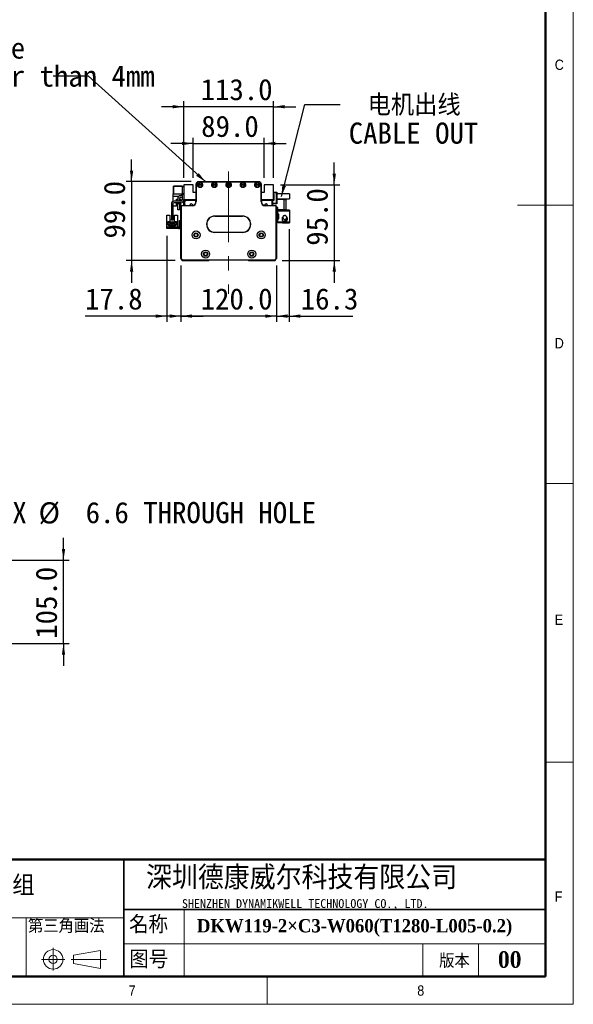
# Model space of a CAD drawing. Header units: millimetres. Extents: x 35 to 2905, y 35 to 2044.
# Tile 6 of 8: x 2209 to 2905, y 35 to 1273. Entities that reach past the tile are written whole.
import ezdxf

# ---------------------------------------------------------------- set-up
doc = ezdxf.new("R2010")
doc.units = ezdxf.units.MM
doc.header["$LTSCALE"] = 7
doc.linetypes.add('CENTERX2', pattern=[20.32, 12.7, -2.54, 2.54, -2.54])
doc.layers.add('DIMNS', color=7, linetype='Continuous')
doc.styles.add('SLDTEXTSTYLE1', font='Gothic.ttf', dxfattribs={"width": 0.913})
doc.styles.add('SLDTEXTSTYLE2', font='timesbd.ttf', dxfattribs={"width": 0.933})
doc.styles.add('SLDTEXTSTYLE4', font='txt', dxfattribs={"bigfont": 'bigfont'})
doc.styles.add('SLDTEXTSTYLE5', font='txt', dxfattribs={"bigfont": 'bigfont'})
doc.styles.add('SLDTEXTSTYLE6', font='txt')
doc.styles.add('SLDTEXTSTYLE7', font='timesbd.ttf', dxfattribs={"width": 0.933, "bigfont": 'bigfont'})
doc.styles.add('SLDTEXTSTYLE8', font='txt')
doc.styles.add('SLDTEXTSTYLE9', font='txt', dxfattribs={"bigfont": 'bigfont'})
doc.dimstyles.new('SLDDIMSTYLE1', dxfattribs={"dimtxt": 26.6, "dimasz": 14, "dimexe": 0, "dimexo": 0.0625, "dimgap": 6.65, "dimtad": 2, "dimdec": 1, "dimrnd": 1e-09, "dimzin": 4, "dimdsep": 46, "dimtxsty": 'SLDTEXTSTYLE8', "dimsah": 1, "dimcen": 0.09, "dimadec": 0, "dimazin": 1, "dimtfac": 1, "dimtdec": 1, "dimtmove": 0, "dimatfit": 0, "dimfxl": 0, "dimfrac": 2, "dimtolj": 1, "dimtzin": 12, "dimarcsym": 0})
doc.dimstyles.new('SLDDIMSTYLE2', dxfattribs={"dimtxt": 0.18, "dimasz": 14, "dimexe": 0, "dimexo": 0.0625, "dimgap": 0, "dimtad": 0, "dimtih": 1, "dimtoh": 1, "dimdec": 0, "dimrnd": 1e-09, "dimzin": 0, "dimdsep": 46, "dimtxsty": 'Standard', "dimsah": 1, "dimcen": 0.09, "dimadec": 0, "dimazin": 0, "dimtfac": 14, "dimtdec": 0, "dimtofl": 0, "dimtmove": 0, "dimatfit": 3, "dimfxl": 0, "dimfrac": 2, "dimtolj": 1, "dimtzin": 0, "dimarcsym": 0})
doc.dimstyles.new('SLDDIMSTYLE3', dxfattribs={"dimtxt": 26.6, "dimasz": 14, "dimexe": 0, "dimexo": 0.0625, "dimgap": 6.65, "dimtad": 2, "dimdec": 1, "dimrnd": 1e-09, "dimzin": 12, "dimdsep": 46, "dimtxsty": 'SLDTEXTSTYLE8', "dimsah": 1, "dimcen": 0.09, "dimadec": 0, "dimazin": 3, "dimtfac": 1, "dimtdec": 1, "dimtmove": 0, "dimatfit": 0, "dimfxl": 0, "dimfrac": 2, "dimtolj": 1, "dimtzin": 12, "dimarcsym": 0})
doc.dimstyles.new('SLDDIMSTYLE6', dxfattribs={"dimtxt": 26.6, "dimasz": 14, "dimexe": 0, "dimexo": 0.0625, "dimgap": 6.65, "dimtad": 0, "dimtih": 1, "dimtoh": 1, "dimdec": 1, "dimrnd": 1e-09, "dimzin": 12, "dimdsep": 46, "dimtxsty": 'SLDTEXTSTYLE8', "dimsah": 1, "dimcen": 0, "dimadec": 0, "dimazin": 3, "dimtfac": 1, "dimtdec": 1, "dimtofl": 0, "dimtmove": 0, "dimatfit": 3, "dimfxl": 0, "dimfrac": 2, "dimtolj": 1, "dimtzin": 12, "dimarcsym": 0})

# ---------------------------------------------------------------- blocks, each defined once
blk = doc.blocks.new('_D_6')
at = {"layer": 'DIMNS'}
for p, q in [((2411.7, 963.7), (2411.7, 893.1)), ((2531.7, 963.7), (2531.7, 893.1)), ((2411.7, 900.1), (2383.7, 900.1)), ((2531.7, 900.1), (2411.7, 900.1)), ((2531.7, 900.1), (2559.7, 900.1))]:
    blk.add_line(p, q, dxfattribs=at)
for points in [[(2411.7, 900.1), (2397.7, 902.2), (2397.7, 898)], [(2531.7, 900.1), (2545.7, 898), (2545.7, 902.2)]]:
    blk.add_solid(points, dxfattribs=at)
at = {"layer": 'DIMNS', "insert": (2436.5, 935), "char_height": 26.6, "attachment_point": 1, "style": 'SLDTEXTSTYLE8'}
blk.add_mtext('120.0', dxfattribs=at)
blk = doc.blocks.new('_D_7')
at = {"layer": 'DIMNS'}
for p, q in [((2393.9, 1001.2), (2393.9, 893.1)), ((2411.7, 963.7), (2411.7, 893.1)), ((2393.9, 900.1), (2291.2, 900.1)), ((2411.7, 900.1), (2393.9, 900.1)), ((2411.7, 900.1), (2439.7, 900.1))]:
    blk.add_line(p, q, dxfattribs=at)
for points in [[(2393.9, 900.1), (2379.9, 902.2), (2379.9, 898)], [(2411.7, 900.1), (2425.7, 898), (2425.7, 902.2)]]:
    blk.add_solid(points, dxfattribs=at)
at = {"layer": 'DIMNS', "insert": (2291.2, 935), "char_height": 26.6, "attachment_point": 1, "style": 'SLDTEXTSTYLE8'}
blk.add_mtext('17.8', dxfattribs=at)
blk = doc.blocks.new('_D_8')
at = {"layer": 'DIMNS'}
for p, q in [((2349.7, 1069.1), (2349.7, 1097.1)), ((2424.8, 1069.1), (2342.7, 1069.1)), ((2349.7, 1069.1), (2349.7, 970.1)), ((2404.3, 970.1), (2342.7, 970.1)), ((2349.7, 970.1), (2349.7, 942.1))]:
    blk.add_line(p, q, dxfattribs=at)
for points in [[(2349.7, 1069.1), (2351.8, 1083.1), (2347.6, 1083.1)], [(2349.7, 970.1), (2347.6, 956.1), (2351.8, 956.1)]]:
    blk.add_solid(points, dxfattribs=at)
at = {"layer": 'DIMNS', "insert": (2314.8, 997.6), "char_height": 26.6, "attachment_point": 1, "rotation": 90, "style": 'SLDTEXTSTYLE8'}
blk.add_mtext('99.0', dxfattribs=at)
blk = doc.blocks.new('_D_9')
at = {"layer": 'DIMNS'}
for p, q in [((2427.2, 1117.1), (2399.2, 1117.1)), ((2427.2, 1074), (2427.2, 1124.1)), ((2427.2, 1117.1), (2516.2, 1117.1)), ((2516.2, 1074), (2516.2, 1124.1)), ((2516.2, 1117.1), (2544.2, 1117.1))]:
    blk.add_line(p, q, dxfattribs=at)
for points in [[(2427.2, 1117.1), (2413.2, 1119.2), (2413.2, 1115)], [(2516.2, 1117.1), (2530.2, 1115), (2530.2, 1119.2)]]:
    blk.add_solid(points, dxfattribs=at)
at = {"layer": 'DIMNS', "insert": (2437.2, 1152), "char_height": 26.6, "attachment_point": 1, "style": 'SLDTEXTSTYLE8'}
blk.add_mtext('89.0', dxfattribs=at)
blk = doc.blocks.new('_D_10')
at = {"layer": 'DIMNS'}
for p, q in [((2415.2, 1074), (2415.2, 1170.3)), ((2528.2, 1074), (2528.2, 1170.3)), ((2415.2, 1163.3), (2387.2, 1163.3)), ((2528.2, 1163.3), (2415.2, 1163.3)), ((2528.2, 1163.3), (2556.2, 1163.3))]:
    blk.add_line(p, q, dxfattribs=at)
for points in [[(2415.2, 1163.3), (2401.2, 1165.4), (2401.2, 1161.2)], [(2528.2, 1163.3), (2542.2, 1161.2), (2542.2, 1165.4)]]:
    blk.add_solid(points, dxfattribs=at)
at = {"layer": 'DIMNS', "insert": (2436.5, 1198.2), "char_height": 26.6, "attachment_point": 1, "style": 'SLDTEXTSTYLE8'}
blk.add_mtext('113.0', dxfattribs=at)
blk = doc.blocks.new('_D_11')
at = {"layer": 'DIMNS'}
for p, q in [((2604.5, 1065.1), (2604.5, 1093.1)), ((2537.1, 1065.1), (2611.5, 1065.1)), ((2604.5, 1065.1), (2604.5, 970.1)), ((2539.1, 970.1), (2611.5, 970.1)), ((2604.5, 970.1), (2604.5, 942.1))]:
    blk.add_line(p, q, dxfattribs=at)
for points in [[(2604.5, 1065.1), (2606.6, 1079.1), (2602.4, 1079.1)], [(2604.5, 970.1), (2602.4, 956.1), (2606.6, 956.1)]]:
    blk.add_solid(points, dxfattribs=at)
at = {"layer": 'DIMNS', "insert": (2569.6, 988.5), "char_height": 26.6, "attachment_point": 1, "rotation": 90, "style": 'SLDTEXTSTYLE8'}
blk.add_mtext('95.0', dxfattribs=at)
blk = doc.blocks.new('_D_12')
at = {"layer": 'DIMNS'}
for p, q in [((2548, 1009.5), (2548, 893.1)), ((2531.7, 963.7), (2531.7, 893.1)), ((2531.7, 900.1), (2503.7, 900.1)), ((2531.7, 900.1), (2548, 900.1)), ((2548, 900.1), (2627.9, 900.1))]:
    blk.add_line(p, q, dxfattribs=at)
for points in [[(2531.7, 900.1), (2517.7, 902.2), (2517.7, 898)], [(2548, 900.1), (2562, 898), (2562, 902.2)]]:
    blk.add_solid(points, dxfattribs=at)
at = {"layer": 'DIMNS', "insert": (2562.4, 935), "char_height": 26.6, "attachment_point": 1, "style": 'SLDTEXTSTYLE8'}
blk.add_mtext('16.3', dxfattribs=at)
blk = doc.blocks.new('SW_NOTE_4')
at = {"layer": 'DIMNS', "color": 0, "char_height": 26.6, "attachment_point": 2}
for s, insert, style in [('电机出线', (93.1, 12.5), 'SLDTEXTSTYLE9'), ('CABLE OUT', (92.3, -22.7), 'SLDTEXTSTYLE8')]:
    blk.add_mtext(s, dxfattribs=dict(at, insert=insert, style=style))
blk = doc.blocks.new('SW_NOTE_5')
at = {"layer": 'DIMNS', "color": 0, "char_height": 26.6, "attachment_point": 1, "style": 'SLDTEXTSTYLE8'}
for s, insert in [('The distance between the load plate and the ', (-813.4, 48.6)), ('steel belt protection belt shall be greater than 4mm', (-813.4, 13.4))]:
    blk.add_mtext(s, dxfattribs=dict(at, insert=insert))
blk = doc.blocks.new('_D_14')
at = {"layer": 'DIMNS'}
for p, q in [((2264.1, 593.4), (2264.1, 621.4)), ((2133.2, 593.4), (2271.1, 593.4)), ((2264.1, 488.4), (2264.1, 593.4)), ((2133.2, 488.4), (2271.1, 488.4)), ((2264.1, 488.4), (2264.1, 460.4))]:
    blk.add_line(p, q, dxfattribs=at)
for points in [[(2264.1, 593.4), (2266.2, 607.4), (2262, 607.4)], [(2264.1, 488.4), (2262, 474.4), (2266.2, 474.4)]]:
    blk.add_solid(points, dxfattribs=at)
at = {"layer": 'DIMNS', "insert": (2229.2, 494.5), "char_height": 26.6, "attachment_point": 1, "rotation": 90, "style": 'SLDTEXTSTYLE8'}
blk.add_mtext('105.0', dxfattribs=at)
blk = doc.blocks.new('_D_17')
at = {"layer": 'DIMNS'}
for p, q in [((2119.4, 596.5), (2135.6, 653)), ((2135.6, 653), (2163.6, 653))]:
    blk.add_line(p, q, dxfattribs=at)
blk.add_solid([(2119.4, 596.5), (2125.3, 609.4), (2121.3, 610.6)], dxfattribs=at)
at = {"layer": 'DIMNS', "char_height": 26.6, "attachment_point": 1, "style": 'SLDTEXTSTYLE8'}
for s, insert in [('34X ', (2163.6, 666.4)), ('%%c', (2232.8, 666.1)), (' 6.6 THROUGH HOLE', (2273.9, 666.4))]:
    blk.add_mtext(s, dxfattribs=dict(at, insert=insert))

msp = doc.modelspace()

# ---------------------------------------------------------------- linework, layer by layer
at = {"color": 7, "linetype": 'Continuous', "lineweight": 18}
for p, q in [((2905, 35), (2905, 2044)), ((2870, 2009), (2870, 70)), ((2905, 1039.5), (2835, 1039.5)), ((2870, 689.5), (2905, 689.5)), ((2870, 339.5), (2905, 339.5)), ((2415.65, 154), (2415.65, 70)), ((1926.29, 143.5), (2339.76, 143.5)), ((2217.1, 143.5), (2217.1, 70)), ((2251.06, 106.04), (2251.06, 77.44)), ((2276.67, 96.73), (2310.66, 102.61)), ((2310.66, 102.61), (2310.66, 80.22)), ((2339.76, 110.88), (2870, 110.88)), ((2716, 110.88), (2716, 70)), ((2786, 110.88), (2786, 70)), ((2236.5, 91.48), (2265.91, 91.48)), ((2273.64, 91.48), (2318.36, 91.48)), ((2276.67, 86.23), (2276.67, 96.73)), ((2276.67, 86.23), (2310.66, 80.22)), ((70, 70), (2870, 70)), ((861, 70), (2870, 70)), ((2520, 70), (2520, 35)), ((35, 35), (2905, 35))]:
    msp.add_line(p, q, dxfattribs=at)
at = {"color": 7, "linetype": 'Continuous', "lineweight": 50}
for p, q in [((2870, 2009), (2870, 70)), ((2870, 217), (1281, 217)), ((70, 70), (2870, 70))]:
    msp.add_line(p, q, dxfattribs=at)
at = {"color": 7, "linetype": 'Continuous', "lineweight": 25}
for p, q in [((2415.22, 1065.09), (2415.22, 1046.59)), ((2427.22, 1065.09), (2415.22, 1065.09)), ((2427.22, 1055.59), (2427.22, 1065.09)), ((2430.72, 1066.09), (2430.72, 1066.29)), ((2430.72, 1066.29), (2430.72, 1066.29)), ((2430.72, 1044.09), (2430.72, 1066.09)), ((2430.72, 1066.09), (2431.02, 1066.09)), ((2431.02, 1066.09), (2431.02, 1044.09)), ((2433.72, 1069.09), (2509.72, 1069.09)), ((2433.72, 1069.09), (2433.72, 1068.79)), ((2509.72, 1068.79), (2433.72, 1068.79)), ((2509.72, 1069.09), (2509.72, 1068.79)), ((2512.72, 1066.09), (2512.42, 1066.09)), ((2512.42, 1044.09), (2512.42, 1066.09)), ((2512.71, 1066.29), (2512.72, 1066.29)), ((2512.72, 1066.29), (2512.72, 1066.09)), ((2512.72, 1066.09), (2512.72, 1044.09)), ((2516.22, 1065.09), (2516.22, 1055.59)), ((2528.22, 1065.09), (2516.22, 1065.09)), ((2528.22, 1046.59), (2528.22, 1065.09)), ((2401.92, 1053.59), (2413.22, 1053.59)), ((2401.92, 1050.99), (2401.92, 1053.59)), ((2402.52, 1063.59), (2402.22, 1063.29)), ((2402.52, 1063.29), (2402.22, 1063.16)), ((2402.22, 1063.16), (2402.22, 1063.29)), ((2402.22, 1054.01), (2402.22, 1063.16)), ((2402.52, 1053.89), (2402.22, 1054.01)), ((2402.22, 1053.89), (2402.22, 1054.01)), ((2402.22, 1053.89), (2402.52, 1053.59)), ((2402.52, 1063.59), (2402.52, 1063.29)), ((2402.52, 1063.59), (2413.22, 1063.59)), ((2402.52, 1063.29), (2402.52, 1053.89)), ((2413.22, 1063.29), (2402.52, 1063.29)), ((2402.52, 1053.89), (2413.22, 1053.89)), ((2402.52, 1053.89), (2402.52, 1053.59)), ((2413.22, 1063.59), (2415.22, 1063.59)), ((2413.22, 1062.59), (2413.22, 1063.59)), ((2415.22, 1062.59), (2413.22, 1062.59)), ((2413.22, 1062.59), (2413.22, 1054.09)), ((2413.22, 1054.09), (2415.22, 1054.09)), ((2413.22, 1053.09), (2413.22, 1054.09)), ((2413.22, 1053.09), (2413.22, 1046.09)), ((2415.22, 1053.09), (2413.22, 1053.09)), ((2430.72, 1055.59), (2427.22, 1055.59)), ((2516.22, 1055.59), (2512.72, 1055.59)), ((2528.22, 1056.09), (2531.92, 1056.09)), ((2531.92, 1055.09), (2528.22, 1055.09)), ((2528.22, 1053.59), (2528.72, 1053.59)), ((2528.72, 1053.59), (2528.72, 1045.59)), ((2531.92, 1055.09), (2531.92, 1056.09)), ((2531.92, 1056.09), (2532.22, 1055.79)), ((2531.92, 1056.09), (2531.92, 1056.09)), ((2531.92, 1056.08), (2531.92, 1056.09)), ((2531.92, 1056.09), (2532.22, 1055.79)), ((2531.92, 1042.09), (2531.92, 1055.09)), ((2532.22, 1054.96), (2531.92, 1055.09)), ((2532.22, 1055.79), (2532.22, 1054.96)), ((2532.22, 1055.79), (2532.22, 1054.96)), ((2532.22, 1054.96), (2532.22, 1042.21)), ((2532.22, 1054.96), (2532.22, 1053.59)), ((2532.22, 1054.96), (2532.22, 1054.96)), ((2548.22, 1053.59), (2532.22, 1053.59)), ((2548.22, 1053.59), (2548.22, 1047.59)), ((2399.72, 1041.09), (2399.72, 1021.59)), ((2401.72, 1041.09), (2401.72, 1021.59)), ((2401.92, 1050.99), (2409.58, 1050.99)), ((2401.92, 1044.34), (2401.92, 1050.99)), ((2401.92, 1038.09), (2401.92, 1041.83)), ((2411.72, 1044.59), (2403.22, 1044.59)), ((2411.72, 1042.59), (2403.22, 1042.59)), ((2406.22, 1047.09), (2407.72, 1047.09)), ((2406.22, 1044.59), (2406.22, 1047.09)), ((2406.22, 1038.09), (2406.22, 1042.59)), ((2407.72, 1047.61), (2407.72, 1044.59)), ((2407.72, 1042.59), (2407.72, 1041.59)), ((2407.72, 1041.59), (2409.72, 1041.59)), ((2407.72, 1033.59), (2407.72, 1041.59)), ((2409.72, 1047.59), (2409.72, 1044.59)), ((2409.72, 1047.09), (2411.22, 1047.09)), ((2409.72, 1042.59), (2409.72, 1041.59)), ((2409.72, 1041.59), (2409.72, 1033.59)), ((2411.22, 1047.09), (2411.22, 1044.59)), ((2411.22, 1042.59), (2411.22, 1038.09)), ((2415.22, 1046.59), (2430.72, 1046.59)), ((2415.22, 1046.59), (2415.22, 1046.09)), ((2415.52, 1039.09), (2415.52, 1046.59)), ((2416.21, 1045.59), (2417.21, 1046.59)), ((2416.21, 1045.59), (2416.21, 1040.59)), ((2416.21, 1040.59), (2416.21, 1039.09)), ((2416.51, 1040.29), (2416.21, 1040.59)), ((2416.51, 1040.29), (2416.51, 1039.09)), ((2416.81, 1044.54), (2417.76, 1045.49)), ((2416.81, 1039.09), (2416.81, 1044.54)), ((2429.96, 1045.49), (2417.76, 1045.49)), ((2428.14, 1046.59), (2428.34, 1046.38)), ((2430.72, 1046.09), (2429.05, 1046.09)), ((2429.96, 1045.49), (2429.96, 1041.44)), ((2430.72, 1045.49), (2429.96, 1045.49)), ((2431.02, 1044.09), (2430.72, 1044.09)), ((2512.72, 1044.09), (2512.42, 1044.09)), ((2512.72, 1046.59), (2528.22, 1046.59)), ((2514.38, 1046.09), (2512.72, 1046.09)), ((2513.47, 1045.49), (2512.72, 1045.49)), ((2513.47, 1041.44), (2513.47, 1045.49)), ((2525.67, 1045.49), (2513.47, 1045.49)), ((2515.3, 1046.59), (2515.09, 1046.38)), ((2515.09, 1046.38), (2515.3, 1046.59)), ((2525.67, 1045.49), (2526.62, 1044.54)), ((2527.22, 1045.59), (2526.22, 1046.59)), ((2526.62, 1039.09), (2526.62, 1044.54)), ((2527.22, 1039.09), (2527.22, 1045.59)), ((2528.72, 1045.59), (2527.22, 1045.59)), ((2527.22, 1042.09), (2531.92, 1042.09)), ((2531.92, 1041.09), (2527.22, 1041.09)), ((2528.22, 1047.59), (2528.72, 1047.59)), ((2528.72, 1046.59), (2528.22, 1046.59)), ((2532.22, 1042.21), (2531.92, 1042.09)), ((2531.92, 1041.09), (2531.92, 1042.09)), ((2532.22, 1041.39), (2531.92, 1041.09)), ((2532.22, 1047.59), (2548.22, 1047.59)), ((2532.22, 1047.59), (2532.22, 1046.59)), ((2541.62, 1046.59), (2532.22, 1046.59)), ((2532.22, 1042.21), (2532.22, 1041.39)), ((2541.62, 1033.59), (2541.62, 1046.59)), ((2541.62, 1046.59), (2543.62, 1046.59)), ((2543.62, 1046.59), (2543.62, 1033.59)), ((2406.22, 1038.09), (2401.92, 1038.09)), ((2409.72, 1033.59), (2407.72, 1033.59)), ((2411.8, 1038.09), (2411.22, 1038.09)), ((2412.02, 1037.59), (2411.72, 1037.59)), ((2411.72, 972.59), (2411.72, 1037.59)), ((2412.02, 1037.59), (2412.02, 972.71)), ((2413.22, 1038.79), (2413.22, 1039.09)), ((2413.22, 1039.09), (2425.72, 1039.09)), ((2425.72, 1038.79), (2413.22, 1038.79)), ((2425.72, 1038.79), (2425.72, 1039.09)), ((2517.72, 1039.09), (2530.22, 1039.09)), ((2517.72, 1039.09), (2517.72, 1038.79)), ((2530.22, 1038.79), (2517.72, 1038.79)), ((2530.22, 1039.09), (2530.22, 1038.79)), ((2531.72, 1037.59), (2531.42, 1037.59)), ((2531.42, 972.71), (2531.42, 1037.59)), ((2531.72, 1037.59), (2531.72, 972.59)), ((2533.62, 1036.59), (2531.72, 1036.59)), ((2533.62, 1033.59), (2533.62, 1036.59)), ((2533.62, 1033.59), (2533.62, 1032.39)), ((2541.62, 1033.59), (2533.62, 1033.59)), ((2533.62, 1028.39), (2533.62, 1032.39)), ((2533.62, 1032.39), (2548.02, 1032.39)), ((2533.62, 1028.39), (2533.62, 1027.89)), ((2534.62, 1028.39), (2533.62, 1028.39)), ((2533.62, 1027.89), (2533.62, 1022.89)), ((2534.62, 1027.89), (2533.62, 1027.89)), ((2534.62, 1022.39), (2534.62, 1028.39)), ((2539.62, 1033.59), (2539.62, 1033.39)), ((2548.02, 1033.39), (2539.62, 1033.39)), ((2543.62, 1033.59), (2541.62, 1033.59)), ((2548.02, 1033.39), (2548.02, 1032.39)), ((2548.02, 1032.39), (2548.02, 1018.39)), ((2394.02, 1026.99), (2397.72, 1026.99)), ((2394.02, 1018.09), (2394.02, 1026.99)), ((2394.02, 1012.09), (2394.02, 1018.09)), ((2394.82, 1018.09), (2394.02, 1018.09)), ((2394.82, 1018.09), (2395.32, 1018.59)), ((2397.92, 1018.59), (2395.32, 1018.59)), ((2395.72, 1018.04), (2397.92, 1018.04)), ((2395.72, 1014.59), (2395.72, 1018.04)), ((2396.52, 1016.24), (2404.92, 1016.24)), ((2396.52, 1014.59), (2396.52, 1016.24)), ((2397.47, 1015.19), (2397.47, 1014.69)), ((2397.97, 1015.19), (2397.47, 1015.19)), ((2397.72, 1026.99), (2397.72, 1018.59)), ((2397.92, 1018.04), (2397.92, 1018.59)), ((2397.92, 1018.59), (2403.52, 1018.59)), ((2398.27, 1018.04), (2397.92, 1018.04)), ((2397.97, 1014.69), (2397.97, 1015.19)), ((2398.27, 1016.94), (2398.27, 1018.04)), ((2403.17, 1016.94), (2398.27, 1016.94)), ((2399.47, 1015.19), (2399.47, 1014.69)), ((2399.97, 1015.19), (2399.47, 1015.19)), ((2399.72, 1021.59), (2401.72, 1021.59)), ((2399.72, 1020.59), (2399.72, 1021.59)), ((2401.72, 1020.59), (2399.72, 1020.59)), ((2399.92, 1016.94), (2399.92, 1017.54)), ((2399.92, 1017.54), (2401.52, 1017.54)), ((2399.97, 1014.69), (2399.97, 1015.19)), ((2401.47, 1015.19), (2401.47, 1014.69)), ((2401.97, 1015.19), (2401.47, 1015.19)), ((2401.52, 1016.94), (2401.52, 1017.54)), ((2401.72, 1021.59), (2401.72, 1020.59)), ((2401.97, 1014.69), (2401.97, 1015.19)), ((2403.17, 1018.04), (2403.17, 1016.94)), ((2403.52, 1018.04), (2403.17, 1018.04)), ((2403.47, 1015.19), (2403.47, 1014.69)), ((2403.97, 1015.19), (2403.47, 1015.19)), ((2403.52, 1018.59), (2403.52, 1018.04)), ((2406.12, 1018.59), (2403.52, 1018.59)), ((2403.52, 1018.04), (2405.72, 1018.04)), ((2403.72, 1018.59), (2403.72, 1026.99)), ((2403.72, 1026.99), (2407.42, 1026.99)), ((2403.97, 1014.69), (2403.97, 1015.19)), ((2404.92, 1016.24), (2404.92, 1014.59)), ((2405.72, 1018.04), (2405.72, 1014.59)), ((2406.12, 1018.59), (2406.62, 1018.09)), ((2407.42, 1018.09), (2406.62, 1018.09)), ((2407.42, 1026.99), (2407.42, 1018.09)), ((2407.42, 1018.09), (2407.42, 1012.09)), ((2409.72, 1019.09), (2409.72, 1020.09)), ((2409.72, 1020.09), (2411.72, 1020.09)), ((2411.72, 1019.09), (2409.72, 1019.09)), ((2409.72, 1011.09), (2409.72, 1019.09)), ((2454.22, 1025.89), (2489.22, 1025.89)), ((2454.22, 1025.89), (2454.22, 1025.59)), ((2489.22, 1025.59), (2454.22, 1025.59)), ((2479.22, 1025.59), (2479.22, 1025.54)), ((2489.22, 1025.89), (2489.22, 1025.59)), ((2533.62, 1022.39), (2533.62, 1022.89)), ((2533.62, 1022.89), (2534.62, 1022.89)), ((2533.62, 1018.39), (2533.62, 1022.39)), ((2533.62, 1022.39), (2534.62, 1022.39)), ((2533.62, 1018.39), (2533.62, 1017.19)), ((2548.02, 1018.39), (2533.62, 1018.39)), ((2539.62, 1017.19), (2533.62, 1017.19)), ((2539.07, 1023.18), (2538.97, 1022.39)), ((2539.3, 1023.82), (2539.17, 1023.5)), ((2539.18, 1023.96), (2539.21, 1023.98)), ((2539.21, 1020.8), (2539.18, 1020.81)), ((2539.21, 1023.98), (2539.6, 1024.55)), ((2539.37, 1023.9), (2539.21, 1023.98)), ((2539.33, 1023.8), (2539.21, 1023.86)), ((2539.62, 1017.39), (2548.02, 1017.39)), ((2539.62, 1017.39), (2539.62, 1017.19)), ((2548.02, 1018.39), (2548.02, 1017.39)), ((2393.92, 1010.09), (2393.92, 1012.09)), ((2393.92, 1012.09), (2394.92, 1012.09)), ((2394.92, 1010.09), (2393.92, 1010.09)), ((2394.92, 1012.09), (2394.92, 1010.09)), ((2408.72, 1012.09), (2394.92, 1012.09)), ((2408.72, 1010.09), (2394.92, 1010.09)), ((2396.52, 1014.59), (2395.72, 1014.59)), ((2396.52, 1013.54), (2396.52, 1014.59)), ((2397.72, 1013.54), (2396.52, 1013.54)), ((2397.47, 1014.69), (2397.97, 1014.69)), ((2397.72, 1012.74), (2397.72, 1013.54)), ((2403.72, 1013.54), (2397.72, 1013.54)), ((2403.72, 1012.74), (2397.72, 1012.74)), ((2399.47, 1014.69), (2399.97, 1014.69)), ((2401.47, 1014.69), (2401.97, 1014.69)), ((2403.47, 1014.69), (2403.97, 1014.69)), ((2403.72, 1013.54), (2403.72, 1012.74)), ((2404.92, 1013.54), (2403.72, 1013.54)), ((2404.92, 1014.59), (2404.92, 1013.54)), ((2405.72, 1014.59), (2404.92, 1014.59)), ((2408.72, 1012.09), (2408.72, 1010.09)), ((2409.72, 1011.09), (2411.72, 1011.09)), ((2409.72, 1010.09), (2409.72, 1011.09)), ((2411.72, 1010.09), (2409.72, 1010.09)), ((2454.22, 1005.59), (2489.22, 1005.59)), ((2454.22, 1005.59), (2454.22, 1005.29)), ((2489.22, 1005.29), (2454.22, 1005.29)), ((2489.22, 1005.59), (2489.22, 1005.29)), ((2412.02, 972.71), (2411.72, 972.59)), ((2413.72, 970.59), (2411.72, 972.59)), ((2412.02, 972.71), (2413.84, 970.89)), ((2412.22, 972.09), (2412.22, 971.09)), ((2412.22, 971.09), (2413.22, 970.09)), ((2413.22, 970.09), (2446.72, 970.09)), ((2413.84, 970.89), (2413.72, 970.59)), ((2529.72, 970.59), (2413.72, 970.59)), ((2413.84, 970.89), (2529.59, 970.89)), ((2446.72, 970.09), (2447.22, 970.59)), ((2496.22, 970.59), (2496.72, 970.09)), ((2496.72, 970.09), (2530.22, 970.09)), ((2529.59, 970.89), (2531.42, 972.71)), ((2529.59, 970.89), (2529.72, 970.59)), ((2531.72, 972.59), (2529.72, 970.59)), ((2530.22, 970.09), (2531.22, 971.09)), ((2531.22, 971.09), (2531.22, 972.09)), ((2531.42, 972.71), (2531.72, 972.59))]:
    msp.add_line(p, q, dxfattribs=at)
at = {"color": 7, "linetype": 'Continuous', "lineweight": 35}
for p, q in [((2339.76, 217), (2339.76, 70)), ((2339.76, 154), (2870, 154))]:
    msp.add_line(p, q, dxfattribs=at)
at = {"color": 7, "linetype": 'Continuous', "lineweight": 25, "flags": 128}
for points in [[(2464.57, 1025.59), (2464.22, 1025.54), (2463.87, 1025.59)], [(2479.57, 1025.59), (2479.22, 1025.54), (2478.87, 1025.59)], [(2408.72, 1010.09), (2409.3, 1010.14), (2409.72, 1010.26)]]:
    msp.add_lwpolyline(points, dxfattribs=at)
at = {"color": 7, "linetype": 'Continuous', "lineweight": 25}
for centre, radius in [((2435.72, 1064.84), 3.25), ((2435.72, 1064.84), 3), ((2435.72, 1064.84), 1.6), ((2435.72, 1064.84), 1.25), ((2453.72, 1064.84), 3.25), ((2453.72, 1064.84), 3), ((2453.72, 1064.84), 1.6), ((2453.72, 1064.84), 1.25), ((2471.72, 1064.84), 3.25), ((2471.72, 1064.84), 3), ((2471.72, 1064.84), 1.6), ((2471.72, 1064.84), 1.25), ((2489.72, 1064.84), 3.25), ((2489.72, 1064.84), 3), ((2489.72, 1064.84), 1.6), ((2489.72, 1064.84), 1.25), ((2507.72, 1064.84), 3.25), ((2507.72, 1064.84), 3), ((2507.72, 1064.84), 1.6), ((2507.72, 1064.84), 1.25), ((2430.72, 1002.08), 5.03), ((2430.72, 1002.08), 5), ((2430.72, 1002.08), 2.65), ((2430.72, 1002.08), 2.1), ((2512.72, 1002.08), 5.03), ((2512.72, 1002.08), 5), ((2512.72, 1002.08), 2.65), ((2512.72, 1002.08), 2.1), ((2442.72, 978.05), 5.03), ((2442.72, 978.05), 5), ((2442.72, 978.05), 2.65), ((2442.72, 978.05), 2.1), ((2500.72, 978.05), 5.03), ((2500.72, 978.05), 5), ((2500.72, 978.05), 2.65), ((2500.72, 978.05), 2.1)]:
    msp.add_circle(centre, radius, dxfattribs=at)
at = {"color": 7, "linetype": 'Continuous', "lineweight": 18}
for radius in [12.25, 5.25]:
    msp.add_circle((2251.06, 91.48), radius, dxfattribs=at)
at = {"color": 7, "linetype": 'Continuous', "lineweight": 25}
for centre, radius, start, end in [((2433.72, 1066.09), 3, 90, 180), ((2433.72, 1066.09), 2.7, 90, 180), ((2509.72, 1066.09), 3, 0, 90), ((2509.72, 1066.09), 2.7, 0, 90), ((2411.22, 1053.59), 2, 274.78019, 0), ((2403.22, 1041.09), 3.5, 90, 180), ((2403.22, 1041.09), 1.5, 90, 180), ((2411.72, 1047.61), 4, 94.78019, 180), ((2411.72, 1047.59), 2, 94.78019, 180), ((2411.22, 1053.56), 4, 274.78019, 300), ((2411.72, 1046.09), 1.5, 270, 0), ((2411.72, 1046.09), 3.5, 270, 0), ((2424.71, 1039.09), 2, 90, 180), ((2424.71, 1039.09), 2, 2.85229, 90), ((2425.72, 1044.09), 5.3, 270, 0), ((2425.72, 1044.09), 5, 270, 0), ((2429.05, 1047.09), 1, 224.99989, 270), ((2517.72, 1044.09), 5.3, 180, 270), ((2517.72, 1044.09), 5, 180, 270), ((2514.38, 1047.09), 1, 270, 315.00006), ((2514.38, 1047.09), 1, 270, 315.00006), ((2518.72, 1039.09), 2, 90, 177.1477), ((2518.72, 1039.09), 2, 0.00002, 90), ((2518.72, 1039.09), 2, 0.00002, 90), ((2413.22, 1037.59), 1.5, 90, 180), ((2413.22, 1037.59), 1.2, 90, 180), ((2530.22, 1037.59), 1.5, 0, 90), ((2530.22, 1037.59), 1.2, 0, 90), ((2454.22, 1015.59), 10.3, 90, 270), ((2454.22, 1015.59), 10, 90, 270), ((2489.22, 1015.59), 10.3, 270, 90), ((2489.22, 1015.59), 10, 270, 90), ((2542.22, 1022.39), 3.4, 207.88541, 44.31348), ((2542.22, 1022.39), 3.45, 237.57421, 0), ((2542.22, 1022.39), 2.5, 274.06825, 11.05475), ((2542.22, 1022.39), 2.6, 277.27427, 19.70725), ((2542.22, 1022.39), 3.45, 0, 47.89891), ((2408.72, 1013.09), 1, 270, 0)]:
    msp.add_arc(centre, radius, start, end, dxfattribs=at)
for points, knots in [([(2540.04, 1025.31), (2539.86, 1024.95), (2539.53, 1024.3), (2539.07, 1023.24), (2538.85, 1022.42), (2538.79, 1021.75), (2538.9, 1021.19), (2539.12, 1020.58), (2539.57, 1019.99), (2540.26, 1019.55), (2540.98, 1019.31), (2541.75, 1019.31), (2542.45, 1019.54), (2542.63, 1019.66), (2542.59, 1019.7), (2542.57, 1019.71)], [0, 0, 0, 0, 0.1801011, 0.3300033, 0.4496435, 0.5397509, 0.5746238, 0.6053209, 0.6784023, 0.7214066, 0.7619819, 0.8291611, 0.8886698, 0.9605962, 1, 1, 1, 1]), ([(2543.61, 1026.15), (2543.86, 1025.92), (2544.35, 1025.46), (2544.76, 1024.54), (2544.8, 1023.62), (2544.52, 1022.83), (2544.01, 1022.21), (2543.32, 1021.8), (2542.51, 1021.64), (2541.67, 1021.74), (2540.89, 1022.11), (2540.27, 1022.71), (2539.88, 1023.48), (2539.79, 1024.32), (2539.9, 1025.08), (2540.24, 1025.67), (2540.77, 1026.09), (2541.51, 1026.34), (2542.25, 1026.42), (2542.8, 1026.44), (2543.05, 1026.43), (2543.14, 1026.43), (2543.16, 1026.42), (2543.24, 1026.39), (2543.39, 1026.3), (2543.52, 1026.21), (2543.61, 1026.15)], [0, 0, 0, 0, 0.06481726, 0.12977962, 0.18973225, 0.24261935, 0.2944126, 0.34624275, 0.3987243, 0.45219933, 0.50660111, 0.56145209, 0.61605208, 0.66977269, 0.72706811, 0.76537766, 0.80369162, 0.85890899, 0.91422918, 0.94955416, 0.9640011, 0.96485105, 0.96575895, 0.96871035, 0.98052792, 1, 1, 1, 1]), ([(2544.44, 1021.24), (2544.54, 1021.49), (2544.74, 1021.96), (2544.78, 1022.47), (2544.69, 1022.78), (2544.67, 1022.88)], [0, 0, 0, 0, 0.4316275, 0.818559, 1, 1, 1, 1])]:
    msp.add_open_spline(points, degree=3, knots=knots, dxfattribs=at)
at = {"layer": 'DIMNS', "linetype": 'CENTERX2', "lineweight": 18}
msp.add_line((2471.72, 1082.04), (2471.72, 928.14), dxfattribs=at)

# ---------------------------------------------------------------- block references
at = {"layer": 'DIMNS'}
for name, p in [('SW_NOTE_5', (2251.17, 1201.77)), ('SW_NOTE_4', (2611.82, 1166.11))]:
    msp.add_blockref(name, p, dxfattribs=at)

# ---------------------------------------------------------------- texts
at = {"color": 7, "linetype": 'Continuous', "lineweight": 0}
for s, insert, char_height, attachment_point, style in [('C', (2881.67, 1222.52), 12.96, 1, 'SLDTEXTSTYLE1'), ('D', (2881.67, 872.52), 12.96, 1, 'SLDTEXTSTYLE1'), ('E', (2881.67, 524.92), 12.96, 1, 'SLDTEXTSTYLE1'), ('深圳德康威尔科技有限公司', (2367.78, 209.07), 29.6333, 1, 'SLDTEXTSTYLE5'), ('单轴模组', (2114.82, 196.56), 22.225, 1, 'SLDTEXTSTYLE7'), ('F', (2881.67, 176.95), 12.96, 1, 'SLDTEXTSTYLE1'), ('SHENZHEN DYNAMIKWELL TECHNOLOGY CO., LTD.', (2413.02, 167.18), 11.1125, 1, 'SLDTEXTSTYLE6'), ('名称', (2346.56, 146.34), 22.225, 1, 'SLDTEXTSTYLE4'), ('DKW119-2×C3-W060(T1280-L005-0.2)', (2431.84, 142.09), 16.6687, 1, 'SLDTEXTSTYLE2'), ('图号', (2346.86, 102.52), 22.225, 1, 'SLDTEXTSTYLE4'), ('版本', (2736.3, 98.31), 17.5, 1, 'SLDTEXTSTYLE4'), ('00', (2825.06, 101.8), 21, 2, 'SLDTEXTSTYLE2'), ('7', (2346.02, 58.78), 12.96, 1, 'SLDTEXTSTYLE1'), ('8', (2708.84, 58.78), 12.96, 1, 'SLDTEXTSTYLE1')]:
    msp.add_mtext(s, dxfattribs=dict(at, insert=insert, char_height=char_height, attachment_point=attachment_point, style=style))
at = {"layer": 'DIMNS', "color": 7, "insert": (2219.42, 142.13), "char_height": 17.5, "attachment_point": 1, "style": 'SLDTEXTSTYLE4'}
msp.add_mtext('第三角画法', dxfattribs=at)

# ---------------------------------------------------------------- dimensions: what is measured, and where the dimension line sits
at = {"layer": 'DIMNS'}
for base, p1, p2, dimstyle, picture, middle in [((2415.22, 1163.33), (2528.22, 1065.09), (2415.22, 1065.09), 'SLDDIMSTYLE1', '_D_10', (2478.85, 1163.33)), ((2516.22, 1117.09), (2427.22, 1065.09), (2516.22, 1065.09), 'SLDDIMSTYLE1', '_D_9', (2469.93, 1117.09)), ((2548.02, 900.09), (2531.72, 972.59), (2548.02, 1018.39), 'SLDDIMSTYLE3', '_D_12', (2595.16, 900.09)), ((2393.92, 900.09), (2411.72, 972.59), (2393.92, 1010.09), 'SLDDIMSTYLE3', '_D_7', (2323.94, 900.09)), ((2411.72, 900.09), (2531.72, 972.59), (2411.72, 972.59), 'SLDDIMSTYLE1', '_D_6', (2478.85, 900.09))]:
    dim = msp.add_linear_dim(base=base, p1=p1, p2=p2, dimstyle=dimstyle, dxfattribs=at)
    dim.commit()
    dim.dimension.update_dxf_attribs({"geometry": picture, "text_midpoint": middle, "dimtype": 160})
for base, p1, p2, picture, middle in [((2349.71, 970.09), (2433.72, 1069.09), (2413.22, 970.09), '_D_8', (2349.71, 1030.33)), ((2604.53, 970.09), (2528.22, 1065.09), (2530.22, 970.09), '_D_11', (2604.53, 1021.25)), ((2264.12, 593.36), (2124.35, 488.36), (2124.35, 593.36), '_D_14', (2264.12, 536.89))]:
    dim = msp.add_linear_dim(base=base, p1=p1, p2=p2, angle=90, dimstyle='SLDDIMSTYLE1', dxfattribs=at)
    dim.commit()
    dim.dimension.update_dxf_attribs({"geometry": picture, "text_midpoint": middle, "dimtype": 160})
dim = msp.add_diameter_dim_2p(p1=(2117.6, 590.19), p2=(2119.42, 596.53), text='34X <> THROUGH HOLE\\P', dimstyle='SLDDIMSTYLE6', dxfattribs=at)
dim.commit()
dim.dimension.update_dxf_attribs({"geometry": '_D_17', "text_midpoint": (2383.09, 652.97), "dimtype": 163})

# ---------------------------------------------------------------- leaders
for points in [[(2442.84, 1068.79), (2295.62, 1201.77), (2251.17, 1201.77)], [(2537.99, 1050.53), (2567.37, 1166.11), (2611.82, 1166.11)]]:
    msp.add_leader(points, dimstyle='SLDDIMSTYLE2', dxfattribs=at)

doc.saveas('drawing.dxf')
